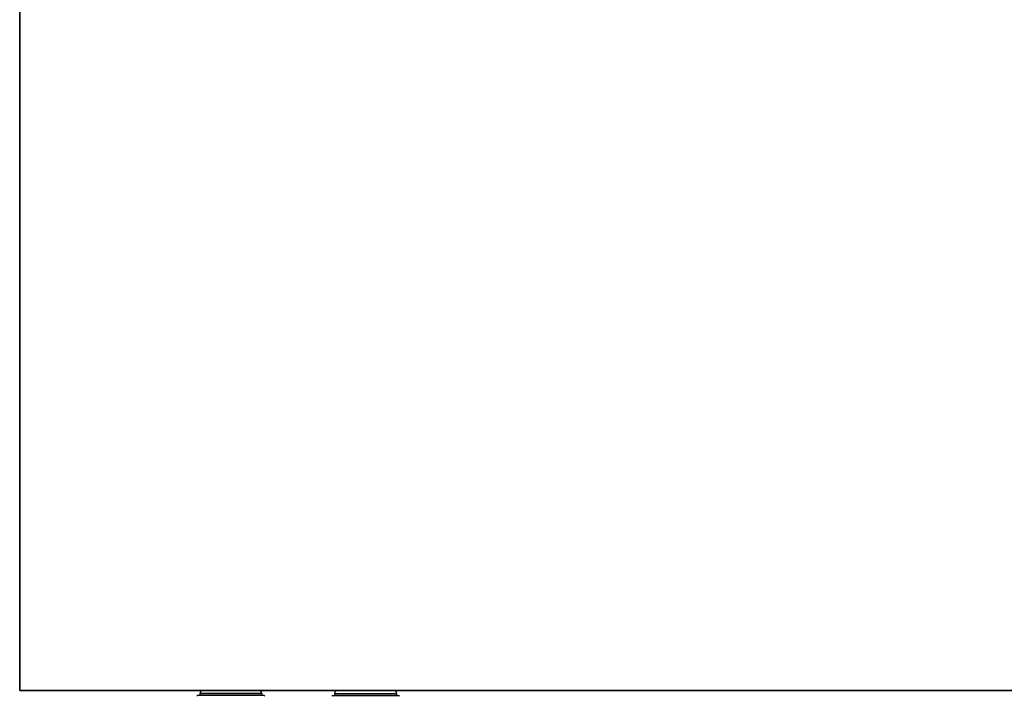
# Model space of a CAD drawing. Header units: millimetres. Extents: x -727 to 69715, y -15705 to 98123.
# Tile 2 of 256: x -248 to 117, y -12717 to -12466. Entities that reach past the tile are written whole.
import ezdxf

# ---------------------------------------------------------------- set-up
doc = ezdxf.new("R2010")
doc.units = ezdxf.units.MM
doc.layers.add('UT_ZAŘÍZENÍ - OT', color=3, linetype='Continuous', lineweight=35)

msp = doc.modelspace()

# ---------------------------------------------------------------- linework, layer by layer
at = {"color": 0, "linetype": 'Continuous'}
for p, q in [((-158.61, -12715.96), (-181.61, -12715.96)), ((-181.61, -12715.96), (-181.61, -12716.66)), ((-159.71, -12714.86), (-180.51, -12714.86)), ((-158.61, -12715.96), (-158.61, -12716.66)), ((-131.61, -12715.96), (-131.61, -12716.66)), ((-131.61, -12715.96), (-108.61, -12715.96)), ((-130.51, -12714.86), (-109.71, -12714.86)), ((-108.61, -12715.96), (-108.61, -12716.66)), ((-182.41, -12716.76), (-182.71, -12717.06)), ((-157.81, -12716.76), (-182.41, -12716.76)), ((-158.61, -12716.66), (-181.61, -12716.66)), ((-157.81, -12716.76), (-157.51, -12717.06)), ((-132.41, -12716.76), (-132.71, -12717.06)), ((-132.41, -12716.76), (-107.81, -12716.76)), ((-131.61, -12716.66), (-108.61, -12716.66)), ((-107.81, -12716.76), (-107.51, -12717.06))]:
    msp.add_line(p, q, dxfattribs=at)
for centre, start, end in [((-180.51, -12715.96), 90, 180), ((-159.71, -12715.96), 0, 90), ((-130.51, -12715.96), 90, 180), ((-109.71, -12715.96), 0, 90), ((-180.51, -12716.66), 180, 185.2187), ((-159.71, -12716.66), 354.7813, 0), ((-130.51, -12716.66), 180, 185.2187), ((-109.71, -12716.66), 354.7813, 0)]:
    msp.add_arc(centre, 1.1, start, end, dxfattribs=at)
at = {"layer": 'UT_ZAŘÍZENÍ - OT', "linetype": 'Continuous'}
for p, q in [((-248.43, -12214.86), (-248.43, -12714.86)), ((-248.43, -12714.86), (951.57, -12714.86))]:
    msp.add_line(p, q, dxfattribs=at)

doc.saveas('drawing.dxf')
